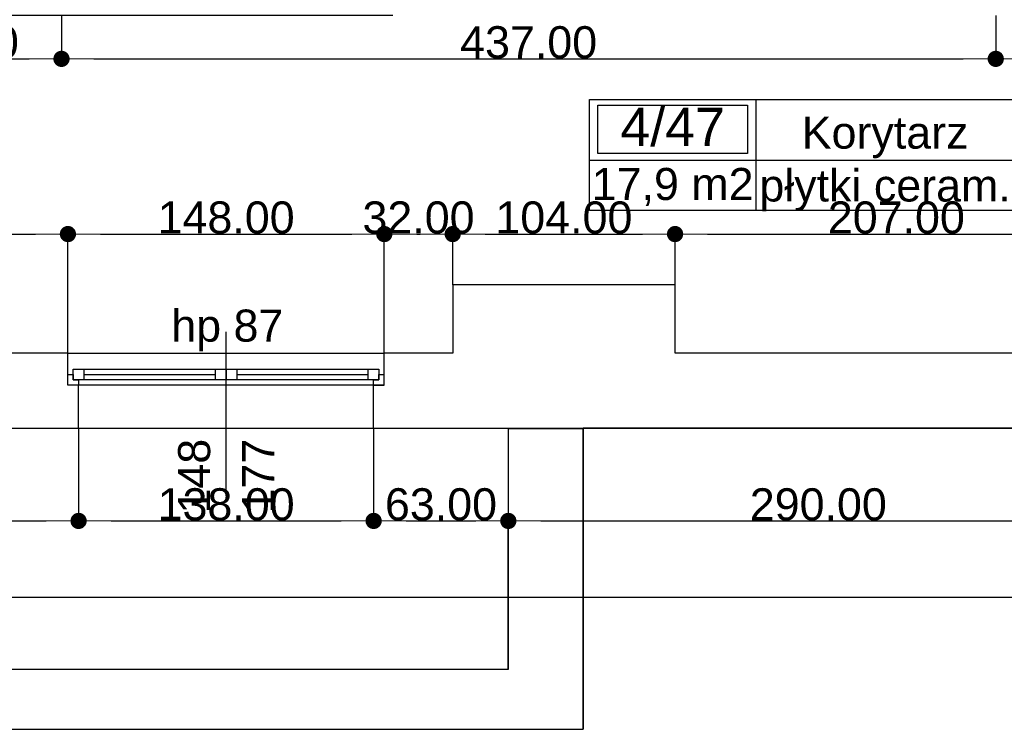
# Model space of a CAD drawing. Header units: millimetres. Extents: x -175445 to -20415, y -559200 to 231527.
# Tile 113 of 256: x -99164 to -94558, y -180731 to -177409. Entities that reach past the tile are written whole.
import ezdxf
from ezdxf.enums import TextEntityAlignment as Align

# ---------------------------------------------------------------- set-up
doc = ezdxf.new("R2010")
doc.units = ezdxf.units.MM
doc.header["$MEASUREMENT"] = 0
doc.linetypes.add('Wipeout_Contour', pattern=[1000, 0, -1000])
for name, color, linetype in [('Obiekt', 7, 'Continuous'), ('Okno', 7, 'Continuous'), ('Strefa', 7, 'Continuous'), ('Strop', 7, 'Continuous'), ('Słup', 7, 'Continuous'), ('Wymiary', 63, 'Continuous'), ('Ściana', 7, 'Continuous')]:
    doc.layers.add(name, color=color, linetype=linetype)
doc.styles.add('Arial', font='txt')
doc.dimstyles.new('GENERATED_STYLE__1', dxfattribs={"dimtxt": 150, "dimasz": 152, "dimexe": 0.18, "dimexo": 0, "dimgap": 0.09, "dimtad": 1, "dimtih": 1, "dimtoh": 1, "dimlfac": 0.1, "dimzin": 0, "dimdsep": 46, "dimtxsty": 'Arial', "dimblk": 'ARROWHEAD_11', "dimblk1": 'ARROWHEAD_11', "dimblk2": 'ARROWHEAD_11', "dimcen": 0.09, "dimclrd": 114, "dimclre": 114, "dimclrt": 114, "dimazin": 0, "dimtfac": 1, "dimtdec": 4, "dimtmove": 0, "dimatfit": 3, "dimfxl": 1, "dimtolj": 1, "dimtzin": 0, "dimarcsym": 0})
doc.dimstyles.new('GENERATED_STYLE__2', dxfattribs={"dimtxt": 150, "dimasz": 152, "dimexe": 0.18, "dimexo": 0, "dimgap": 0.09, "dimtad": 1, "dimlfac": 0.1, "dimzin": 0, "dimdsep": 46, "dimtxsty": 'Arial', "dimblk": 'ARROWHEAD_11', "dimblk1": 'ARROWHEAD_11', "dimblk2": 'ARROWHEAD_11', "dimcen": 0.09, "dimclrd": 114, "dimclre": 114, "dimclrt": 114, "dimazin": 0, "dimtfac": 1, "dimtdec": 4, "dimtmove": 0, "dimatfit": 3, "dimfxl": 1, "dimtolj": 1, "dimtzin": 0, "dimarcsym": 0})

# ---------------------------------------------------------------- blocks, each defined once
blk = doc.blocks.new('Korytarz_4_47_47', base_point=(-95719.8, 17303.7))
at = {"layer": 'Strefa'}
for p, q in [((-96498.9, 17586.5), (-94511.7, 17586.5)), ((-96498.9, 17068), (-96498.9, 17586.5)), ((-96459.9, 17560.6), (-95758.8, 17560.6)), ((-96459.9, 17334.3), (-96459.9, 17560.6)), ((-95758.8, 17560.6), (-95758.8, 17334.3)), ((-95719.8, 17586.5), (-95719.8, 17068)), ((-94511.7, 17586.5), (-94511.7, 17068)), ((-95758.8, 17334.3), (-96459.9, 17334.3)), ((-96498.9, 17303.7), (-94511.7, 17303.7)), ((-94511.7, 17068), (-96498.9, 17068))]:
    blk.add_line(p, q, dxfattribs=at)
at = {"layer": 'Strefa', "style": 'Arial'}
for tag, height, p in [('ROOM_NUMBER', 180, (-96109.3, 17458.6)), ('ROOM_NAME', 150, (-95115.7, 17432.1)), ('floor_f', 150, (-95115.7, 17184.6)), ('ROOM_CALC_AREA', 150, (-96109.3, 17191.6))]:
    blk.add_attdef(tag, text='', height=height, dxfattribs=at).set_placement(p, align=Align.MIDDLE_CENTER)
blk = doc.blocks.new('ARROWHEAD_11')
at = {"color": 0, "linetype": 'Continuous', "lineweight": 0}
blk.add_line((0, 0), (-1, 0), dxfattribs=at)
at = {"color": 0, "linetype": 'Continuous', "lineweight": 0, "const_width": 0.25, "flags": 128}
blk.add_lwpolyline([(-0.125, 0, 1), (0.125, 0, 1)], format="xyb", close=True, dxfattribs=at)
blk = doc.blocks.new('*D1124')
at = {"layer": 'Defpoints', "color": 0}
for p in [(-101258, -169610.6), (-98938, -178412.8), (-98938, -178970.6)]:
    blk.add_point(p, dxfattribs=at)
at = {"layer": 'Wymiary', "color": 114, "lineweight": -2}
for p, q in [((-101258, -169610.6), (-101258, -178412.9)), ((-101106, -178412.8), (-99090, -178412.8)), ((-98938, -178970.6), (-98938, -178412.6))]:
    blk.add_line(p, q, dxfattribs=at)
at = {"layer": 'Wymiary', "color": 114, "lineweight": -2, "xscale": 152, "yscale": 152, "zscale": 152, "rotation": 180}
blk.add_blockref('ARROWHEAD_11', (-101258, -178412.8), dxfattribs=at)
at = {"layer": 'Wymiary', "color": 114, "lineweight": -2, "xscale": 152, "yscale": 152, "zscale": 152}
blk.add_blockref('ARROWHEAD_11', (-98938, -178412.8), dxfattribs=at)
at = {"layer": 'Wymiary', "color": 114, "lineweight": 13, "insert": (-99984.2, -178336), "char_height": 150, "attachment_point": 5, "style": 'Arial'}
blk.add_mtext('\\A1;232.00', dxfattribs=at)
blk = doc.blocks.new('*D1125')
at = {"layer": 'Defpoints', "color": 0}
for p in [(-97458, -178412.8), (-98938, -178970.6), (-97458, -178970.6)]:
    blk.add_point(p, dxfattribs=at)
at = {"layer": 'Wymiary', "color": 114, "lineweight": -2}
for p, q in [((-98938, -178970.6), (-98938, -178412.6)), ((-98786, -178412.8), (-97610, -178412.8)), ((-97458, -178970.6), (-97458, -178412.6))]:
    blk.add_line(p, q, dxfattribs=at)
at = {"layer": 'Wymiary', "color": 114, "lineweight": -2, "xscale": 152, "yscale": 152, "zscale": 152, "rotation": 180}
blk.add_blockref('ARROWHEAD_11', (-98938, -178412.8), dxfattribs=at)
at = {"layer": 'Wymiary', "color": 114, "lineweight": -2, "xscale": 152, "yscale": 152, "zscale": 152}
blk.add_blockref('ARROWHEAD_11', (-97458, -178412.8), dxfattribs=at)
at = {"layer": 'Wymiary', "color": 114, "lineweight": 13, "insert": (-98198, -178336.1), "char_height": 150, "attachment_point": 5, "style": 'Arial'}
blk.add_mtext('\\A1;148.00', dxfattribs=at)
blk = doc.blocks.new('*D1126')
at = {"layer": 'Defpoints', "color": 0}
for p in [(-97138, -178412.8), (-97138, -178650.6), (-97458, -178970.6)]:
    blk.add_point(p, dxfattribs=at)
at = {"layer": 'Wymiary', "color": 114, "lineweight": -2}
for p, q in [((-97458, -178970.6), (-97458, -178412.6)), ((-97306, -178412.8), (-97290, -178412.8)), ((-97138, -178650.6), (-97138, -178412.6))]:
    blk.add_line(p, q, dxfattribs=at)
at = {"layer": 'Wymiary', "color": 114, "lineweight": -2, "xscale": 152, "yscale": 152, "zscale": 152, "rotation": 180}
blk.add_blockref('ARROWHEAD_11', (-97458, -178412.8), dxfattribs=at)
at = {"layer": 'Wymiary', "color": 114, "lineweight": -2, "xscale": 152, "yscale": 152, "zscale": 152}
blk.add_blockref('ARROWHEAD_11', (-97138, -178412.8), dxfattribs=at)
at = {"layer": 'Wymiary', "color": 114, "lineweight": 13, "insert": (-97298, -178336), "char_height": 150, "attachment_point": 5, "style": 'Arial'}
blk.add_mtext('\\A1;32.00', dxfattribs=at)
blk = doc.blocks.new('*D1127')
at = {"layer": 'Defpoints', "color": 0}
for p in [(-96098, -178412.8), (-97138, -178650.6), (-96098, -178650.6)]:
    blk.add_point(p, dxfattribs=at)
at = {"layer": 'Wymiary', "color": 114, "lineweight": -2}
for p, q in [((-97138, -178650.6), (-97138, -178412.6)), ((-96986, -178412.8), (-96250, -178412.8)), ((-96098, -178650.6), (-96098, -178412.6))]:
    blk.add_line(p, q, dxfattribs=at)
at = {"layer": 'Wymiary', "color": 114, "lineweight": -2, "xscale": 152, "yscale": 152, "zscale": 152, "rotation": 180}
blk.add_blockref('ARROWHEAD_11', (-97138, -178412.8), dxfattribs=at)
at = {"layer": 'Wymiary', "color": 114, "lineweight": -2, "xscale": 152, "yscale": 152, "zscale": 152}
blk.add_blockref('ARROWHEAD_11', (-96098, -178412.8), dxfattribs=at)
at = {"layer": 'Wymiary', "color": 114, "lineweight": 13, "insert": (-96618, -178336.1), "char_height": 150, "attachment_point": 5, "style": 'Arial'}
blk.add_mtext('\\A1;104.00', dxfattribs=at)
blk = doc.blocks.new('*D1128')
at = {"layer": 'Defpoints', "color": 0}
for p in [(-94028, -178412.8), (-96098, -178650.6), (-94028, -178970.6)]:
    blk.add_point(p, dxfattribs=at)
at = {"layer": 'Wymiary', "color": 114, "lineweight": -2}
for p, q in [((-96098, -178650.6), (-96098, -178412.6)), ((-95946, -178412.8), (-94180, -178412.8)), ((-94028, -178970.6), (-94028, -178412.6))]:
    blk.add_line(p, q, dxfattribs=at)
at = {"layer": 'Wymiary', "color": 114, "lineweight": -2, "xscale": 152, "yscale": 152, "zscale": 152, "rotation": 180}
blk.add_blockref('ARROWHEAD_11', (-96098, -178412.8), dxfattribs=at)
at = {"layer": 'Wymiary', "color": 114, "lineweight": -2, "xscale": 152, "yscale": 152, "zscale": 152}
blk.add_blockref('ARROWHEAD_11', (-94028, -178412.8), dxfattribs=at)
at = {"layer": 'Wymiary', "color": 114, "lineweight": 13, "insert": (-95063, -178336.1), "char_height": 150, "attachment_point": 5, "style": 'Arial'}
blk.add_mtext('\\A1;207.00', dxfattribs=at)
blk = doc.blocks.new('*D1447')
at = {"layer": 'Defpoints', "color": 0}
for p in [(-100008, -177390.6), (-98968, -177390.6), (-98968, -177592.8)]:
    blk.add_point(p, dxfattribs=at)
at = {"layer": 'Wymiary', "color": 114, "lineweight": -2}
for p, q in [((-100008, -177390.6), (-100008, -177593)), ((-98968, -177390.6), (-98968, -177593)), ((-99856, -177592.8), (-99120, -177592.8))]:
    blk.add_line(p, q, dxfattribs=at)
at = {"layer": 'Wymiary', "color": 114, "lineweight": -2, "xscale": 152, "yscale": 152, "zscale": 152, "rotation": 180}
blk.add_blockref('ARROWHEAD_11', (-100008, -177592.8), dxfattribs=at)
at = {"layer": 'Wymiary', "color": 114, "lineweight": -2, "xscale": 152, "yscale": 152, "zscale": 152}
blk.add_blockref('ARROWHEAD_11', (-98968, -177592.8), dxfattribs=at)
at = {"layer": 'Wymiary', "color": 114, "lineweight": 13, "insert": (-99488, -177516.1), "char_height": 150, "attachment_point": 5, "style": 'Arial'}
blk.add_mtext('\\A1;104.00', dxfattribs=at)
blk = doc.blocks.new('*D1448')
at = {"layer": 'Defpoints', "color": 0}
for p in [(-98968, -177390.6), (-94598, -177390.6), (-94598, -177592.8)]:
    blk.add_point(p, dxfattribs=at)
at = {"layer": 'Wymiary', "color": 114, "lineweight": -2}
for p, q in [((-98968, -177390.6), (-98968, -177593)), ((-94598, -177390.6), (-94598, -177593)), ((-98816, -177592.8), (-94750, -177592.8))]:
    blk.add_line(p, q, dxfattribs=at)
at = {"layer": 'Wymiary', "color": 114, "lineweight": -2, "xscale": 152, "yscale": 152, "zscale": 152, "rotation": 180}
blk.add_blockref('ARROWHEAD_11', (-98968, -177592.8), dxfattribs=at)
at = {"layer": 'Wymiary', "color": 114, "lineweight": -2, "xscale": 152, "yscale": 152, "zscale": 152}
blk.add_blockref('ARROWHEAD_11', (-94598, -177592.8), dxfattribs=at)
at = {"layer": 'Wymiary', "color": 114, "lineweight": 13, "insert": (-96783, -177516), "char_height": 150, "attachment_point": 5, "style": 'Arial'}
blk.add_mtext('\\A1;437.00', dxfattribs=at)
blk = doc.blocks.new('*D1449')
at = {"layer": 'Defpoints', "color": 0}
for p in [(-94598, -177390.6), (-93558, -177390.6), (-93558, -177592.8)]:
    blk.add_point(p, dxfattribs=at)
at = {"layer": 'Wymiary', "color": 114, "lineweight": -2}
for p, q in [((-94598, -177390.6), (-94598, -177593)), ((-93558, -177390.6), (-93558, -177593)), ((-94446, -177592.8), (-93710, -177592.8))]:
    blk.add_line(p, q, dxfattribs=at)
at = {"layer": 'Wymiary', "color": 114, "lineweight": -2, "xscale": 152, "yscale": 152, "zscale": 152, "rotation": 180}
blk.add_blockref('ARROWHEAD_11', (-94598, -177592.8), dxfattribs=at)
at = {"layer": 'Wymiary', "color": 114, "lineweight": -2, "xscale": 152, "yscale": 152, "zscale": 152}
blk.add_blockref('ARROWHEAD_11', (-93558, -177592.8), dxfattribs=at)
at = {"layer": 'Wymiary', "color": 114, "lineweight": 13, "insert": (-94078, -177516.1), "char_height": 150, "attachment_point": 5, "style": 'Arial'}
blk.add_mtext('\\A1;104.00', dxfattribs=at)
blk = doc.blocks.new('*D1462')
at = {"layer": 'Defpoints', "color": 0}
for p in [(-101025.4, -177390.6), (-97418, -177390.6), (-101258, -178970.6)]:
    blk.add_point(p, dxfattribs=at)
at = {"layer": 'Wymiary', "color": 114, "lineweight": -2}
for p, q in [((-97418, -177390.6), (-101025.6, -177390.6)), ((-101025.4, -177542.6), (-101025.4, -177876.5)), ((-101025.4, -178818.6), (-101025.4, -178484.8)), ((-101258, -178970.6), (-101025.2, -178970.6))]:
    blk.add_line(p, q, dxfattribs=at)
at = {"layer": 'Wymiary', "color": 114, "lineweight": -2, "xscale": 152, "yscale": 152, "zscale": 152}
for p, rotation in [((-101025.4, -177390.6), 90), ((-101025.4, -178970.6), 270)]:
    blk.add_blockref('ARROWHEAD_11', p, dxfattribs=dict(at, rotation=rotation))
at = {"layer": 'Wymiary', "color": 114, "lineweight": 13, "insert": (-101025.4, -178180.6), "char_height": 150, "attachment_point": 5, "rotation": 90, "style": 'Arial'}
blk.add_mtext('\\A1;158.00', dxfattribs=at)
blk = doc.blocks.new('*D1463')
at = {"layer": 'Defpoints', "color": 0}
for p in [(-101258, -177390.6), (-101178.7, -177390.6), (-97418, -177390.6)]:
    blk.add_point(p, dxfattribs=at)
at = {"layer": 'Wymiary', "color": 114, "lineweight": -2}
for p, q in [((-101178.7, -177238.6), (-101102.1, -177086.6)), ((-101258, -177390.6), (-101178.6, -177390.6)), ((-97418, -177390.6), (-101178.9, -177390.6)), ((-101178.7, -177390.6), (-101178.7, -177390.6)), ((-101178.7, -177542.6), (-101178.7, -177694.6))]:
    blk.add_line(p, q, dxfattribs=at)
at = {"layer": 'Wymiary', "color": 114, "lineweight": -2, "xscale": 152, "yscale": 152, "zscale": 152}
for rotation in [270, 90]:
    blk.add_blockref('ARROWHEAD_11', (-101178.7, -177390.6), dxfattribs=dict(at, rotation=rotation))
at = {"layer": 'Wymiary', "color": 114, "lineweight": 13, "insert": (-101102.1, -177010), "char_height": 150, "attachment_point": 5, "rotation": 90, "style": 'Arial'}
blk.add_mtext('\\A1;0.00', dxfattribs=at)
blk = doc.blocks.new('*D1725')
at = {"layer": 'Defpoints', "color": 0}
for p in [(-101978, -179320.6), (-98888, -179320.6), (-98888, -179755.3)]:
    blk.add_point(p, dxfattribs=at)
at = {"layer": 'Wymiary', "color": 114, "lineweight": -2}
for p, q in [((-101978, -179320.6), (-101978, -179755.4)), ((-98888, -179320.6), (-98888, -179755.4)), ((-101826, -179755.3), (-99040, -179755.3))]:
    blk.add_line(p, q, dxfattribs=at)
at = {"layer": 'Wymiary', "color": 114, "lineweight": -2, "xscale": 152, "yscale": 152, "zscale": 152, "rotation": 180}
blk.add_blockref('ARROWHEAD_11', (-101978, -179755.3), dxfattribs=at)
at = {"layer": 'Wymiary', "color": 114, "lineweight": -2, "xscale": 152, "yscale": 152, "zscale": 152}
blk.add_blockref('ARROWHEAD_11', (-98888, -179755.3), dxfattribs=at)
at = {"layer": 'Wymiary', "color": 114, "lineweight": 13, "insert": (-100433, -179678.5), "char_height": 150, "attachment_point": 5, "style": 'Arial'}
blk.add_mtext('\\A1;309.00', dxfattribs=at)
blk = doc.blocks.new('*D1726')
at = {"layer": 'Defpoints', "color": 0}
for p in [(-98888, -179320.6), (-97508, -179320.6), (-97508, -179755.3)]:
    blk.add_point(p, dxfattribs=at)
at = {"layer": 'Wymiary', "color": 114, "lineweight": -2}
for p, q in [((-98888, -179320.6), (-98888, -179755.4)), ((-97508, -179320.6), (-97508, -179755.4)), ((-98736, -179755.3), (-97660, -179755.3))]:
    blk.add_line(p, q, dxfattribs=at)
at = {"layer": 'Wymiary', "color": 114, "lineweight": -2, "xscale": 152, "yscale": 152, "zscale": 152, "rotation": 180}
blk.add_blockref('ARROWHEAD_11', (-98888, -179755.3), dxfattribs=at)
at = {"layer": 'Wymiary', "color": 114, "lineweight": -2, "xscale": 152, "yscale": 152, "zscale": 152}
blk.add_blockref('ARROWHEAD_11', (-97508, -179755.3), dxfattribs=at)
at = {"layer": 'Wymiary', "color": 114, "lineweight": 13, "insert": (-98198, -179678.5), "char_height": 150, "attachment_point": 5, "style": 'Arial'}
blk.add_mtext('\\A1;138.00', dxfattribs=at)
blk = doc.blocks.new('*D1727')
at = {"layer": 'Defpoints', "color": 0}
for p in [(-97508, -179320.6), (-96878, -179755.3), (-96878, -180450.6)]:
    blk.add_point(p, dxfattribs=at)
at = {"layer": 'Wymiary', "color": 114, "lineweight": -2}
for p, q in [((-97508, -179320.6), (-97508, -179755.4)), ((-97356, -179755.3), (-97030, -179755.3)), ((-96878, -180450.6), (-96878, -179755.1))]:
    blk.add_line(p, q, dxfattribs=at)
at = {"layer": 'Wymiary', "color": 114, "lineweight": -2, "xscale": 152, "yscale": 152, "zscale": 152, "rotation": 180}
blk.add_blockref('ARROWHEAD_11', (-97508, -179755.3), dxfattribs=at)
at = {"layer": 'Wymiary', "color": 114, "lineweight": -2, "xscale": 152, "yscale": 152, "zscale": 152}
blk.add_blockref('ARROWHEAD_11', (-96878, -179755.3), dxfattribs=at)
at = {"layer": 'Wymiary', "color": 114, "lineweight": 13, "insert": (-97193, -179678.5), "char_height": 150, "attachment_point": 5, "style": 'Arial'}
blk.add_mtext('\\A1;63.00', dxfattribs=at)
blk = doc.blocks.new('*D1728')
at = {"layer": 'Defpoints', "color": 0}
for p in [(-93978, -179320.6), (-93978, -179755.3), (-96878, -180450.6)]:
    blk.add_point(p, dxfattribs=at)
at = {"layer": 'Wymiary', "color": 114, "lineweight": -2}
for p, q in [((-93978, -179320.6), (-93978, -179755.4)), ((-96878, -180450.6), (-96878, -179755.1)), ((-96726, -179755.3), (-94130, -179755.3))]:
    blk.add_line(p, q, dxfattribs=at)
at = {"layer": 'Wymiary', "color": 114, "lineweight": -2, "xscale": 152, "yscale": 152, "zscale": 152, "rotation": 180}
blk.add_blockref('ARROWHEAD_11', (-96878, -179755.3), dxfattribs=at)
at = {"layer": 'Wymiary', "color": 114, "lineweight": -2, "xscale": 152, "yscale": 152, "zscale": 152}
blk.add_blockref('ARROWHEAD_11', (-93978, -179755.3), dxfattribs=at)
at = {"layer": 'Wymiary', "color": 114, "lineweight": 13, "insert": (-95428, -179678.6), "char_height": 150, "attachment_point": 5, "style": 'Arial'}
blk.add_mtext('\\A1;290.00', dxfattribs=at)
blk = doc.blocks.new('*D1735')
at = {"layer": 'Defpoints', "color": 0}
for p in [(-67558, -174460.7), (-67558, -180112.2), (-140258, -180730.6)]:
    blk.add_point(p, dxfattribs=at)
at = {"layer": 'Wymiary', "color": 114, "lineweight": -2}
for p, q in [((-67558, -174460.7), (-67558, -180112.4)), ((-140258, -180730.6), (-140258, -180112)), ((-140106, -180112.2), (-67710, -180112.2))]:
    blk.add_line(p, q, dxfattribs=at)
at = {"layer": 'Wymiary', "color": 114, "lineweight": -2, "xscale": 152, "yscale": 152, "zscale": 152, "rotation": 180}
blk.add_blockref('ARROWHEAD_11', (-140258, -180112.2), dxfattribs=at)
at = {"layer": 'Wymiary', "color": 114, "lineweight": -2, "xscale": 152, "yscale": 152, "zscale": 152}
blk.add_blockref('ARROWHEAD_11', (-67558, -180112.2), dxfattribs=at)
at = {"layer": 'Wymiary', "color": 114, "lineweight": 13, "insert": (-103908, -180035.5), "char_height": 150, "attachment_point": 5, "style": 'Arial'}
blk.add_mtext('\\A1;7270.01', dxfattribs=at)

msp = doc.modelspace()

# ---------------------------------------------------------------- linework, layer by layer
at = {"layer": 'Obiekt'}
msp.add_line((-98198.019, -179620.636), (-98198.019, -178870.636), dxfattribs=at)
at = {"layer": 'Okno'}
for p, q in [((-98938.019, -178970.636), (-97458.019, -178970.636)), ((-98913.019, -179045.636), (-98863.019, -179045.636)), ((-98913.019, -179095.636), (-98913.019, -179045.636)), ((-98863.019, -179045.636), (-98248.019, -179045.636)), ((-98863.019, -179045.636), (-98863.019, -179095.636)), ((-98863.019, -179045.636), (-98248.019, -179045.636)), ((-98248.019, -179095.636), (-98248.019, -179045.636)), ((-98248.019, -179045.636), (-98198.019, -179045.636)), ((-98198.019, -179045.636), (-98198.019, -179095.636)), ((-98198.019, -179045.636), (-98148.019, -179045.636)), ((-98198.019, -179095.636), (-98198.019, -179045.636)), ((-98148.019, -179045.636), (-97533.019, -179045.636)), ((-98148.019, -179045.636), (-98148.019, -179095.636)), ((-98148.019, -179045.636), (-97533.019, -179045.636)), ((-97533.019, -179095.636), (-97533.019, -179045.636)), ((-97533.019, -179045.636), (-97483.019, -179045.636)), ((-97483.019, -179045.636), (-97483.019, -179095.636)), ((-98938.019, -179070.636), (-98913.019, -179070.636)), ((-98938.019, -179120.636), (-98938.019, -179070.636)), ((-98913.019, -179070.636), (-98913.019, -179095.636)), ((-98913.019, -179095.636), (-98888.019, -179095.636)), ((-98863.019, -179095.636), (-98913.019, -179095.636)), ((-98888.019, -179095.636), (-98888.019, -179120.636)), ((-98863.019, -179070.636), (-98248.019, -179070.636)), ((-98248.019, -179095.636), (-98863.019, -179095.636)), ((-98198.019, -179095.636), (-98248.019, -179095.636)), ((-98148.019, -179095.636), (-98198.019, -179095.636)), ((-98148.019, -179070.636), (-97533.019, -179070.636)), ((-97533.019, -179095.636), (-98148.019, -179095.636)), ((-97483.019, -179095.636), (-97533.019, -179095.636)), ((-97508.019, -179120.636), (-97508.019, -179095.636)), ((-97508.019, -179095.636), (-97483.019, -179095.636)), ((-97483.019, -179095.636), (-97483.019, -179070.636)), ((-97483.019, -179070.636), (-97458.019, -179070.636)), ((-97458.019, -179120.636), (-97458.019, -179070.636)), ((-98888.019, -179120.636), (-98938.019, -179120.636)), ((-98888.019, -179120.636), (-98938.019, -179120.636)), ((-98198.019, -179120.636), (-98888.019, -179120.636)), ((-97508.019, -179120.636), (-98198.019, -179120.636)), ((-97458.019, -179120.636), (-97508.019, -179120.636)), ((-97508.019, -179120.636), (-97458.019, -179120.636)), ((-98888.019, -179320.636), (-97508.019, -179320.636))]:
    msp.add_line(p, q, dxfattribs=at)
at = {"layer": 'Strop', "flags": 128}
msp.add_lwpolyline([(-114963.364, -152484.434, -0.034913), (-97147.904, -156667.71, -0.03139835), (-83179.127, -161981.022, -0.00358934), (-81600.813, -162721.346, -0.01554929), (-75154.286, -166178.424, -0.0168287), (-67557.968, -170885.339), (-67557.968, -174624.675), (-74808.018, -174624.675), (-74808.018, -179320.636), (-96528.019, -179320.636), (-96528.019, -180730.636), (-140258.019, -180730.636)], format="xyb", dxfattribs=at)
at = {"layer": 'Słup'}
for p, q in [((-97138.019, -178650.636), (-97138.019, -178970.636)), ((-96098.019, -178650.636), (-97138.019, -178650.636)), ((-96098.019, -178970.636), (-96098.019, -178650.636))]:
    msp.add_line(p, q, dxfattribs=at)
at = {"layer": 'Ściana'}
for p, q in [((-98938.019, -179070.636), (-98938.019, -178970.636)), ((-97458.019, -179070.636), (-97458.019, -178970.636)), ((-98938.019, -179120.636), (-98938.019, -179070.636)), ((-97458.019, -179120.636), (-97458.019, -179070.636)), ((-98888.019, -179120.636), (-98938.019, -179120.636)), ((-98888.019, -179320.636), (-98888.019, -179120.636)), ((-97508.019, -179320.636), (-97508.019, -179120.636)), ((-97508.019, -179120.636), (-97458.019, -179120.636))]:
    msp.add_line(p, q, dxfattribs=at)
at = {"layer": 'Ściana', "flags": 128}
for points in [[(-98938.019, -178970.636), (-101258.019, -178970.636)], [(-97138.019, -178970.636), (-97458.019, -178970.636)], [(-94028.019, -178970.636), (-96098.019, -178970.636)], [(-101978.019, -179320.636), (-98888.019, -179320.636)], [(-97508.019, -179320.636), (-93978.019, -179320.636)]]:
    msp.add_lwpolyline(points, dxfattribs=at)

# ---------------------------------------------------------------- block references
at = {"layer": 'Strefa'}
ref = msp.add_blockref('Korytarz_4_47_47', (-95719.819, -178066.272), dxfattribs=at)
ref.add_attrib('ROOM_NAME', 'Korytarz', dxfattribs={"color": 7, "height": 150, "style": 'Arial'}).set_placement((-95115.735, -177937.872), align=Align.MIDDLE_CENTER)
ref.add_attrib('ROOM_NUMBER', '4/47', dxfattribs={"color": 7, "height": 180, "style": 'Arial'}).set_placement((-96109.339, -177911.325), align=Align.MIDDLE_CENTER)
ref.add_attrib('ROOM_CALC_AREA', '17,9 m2', dxfattribs={"color": 7, "height": 150, "style": 'Arial'}).set_placement((-96109.339, -178178.327), align=Align.MIDDLE_CENTER)
ref.add_attrib('floor_f', 'płytki ceram.', dxfattribs={"color": 7, "height": 150, "style": 'Arial'}).set_placement((-95115.735, -178185.372), align=Align.MIDDLE_CENTER)

# ---------------------------------------------------------------- texts
at = {"layer": 'Obiekt', "insert": (-98454.476, -178961.47), "char_height": 150, "attachment_point": 7, "style": 'Arial'}
msp.add_mtext('\\A1;{\\fArial|b0|i0|c238|p38;hp 87}', dxfattribs=at)
at = {"layer": 'Obiekt', "char_height": 150, "attachment_point": 7, "rotation": 90, "style": 'Arial'}
for s, insert in [('\\A1;{\\fArial|b0|i0|c238|p38;148}', (-98270.55, -179720.636)), ('\\A1;{\\fArial|b0|i0|c238|p38;177}', (-97973.019, -179720.636))]:
    msp.add_mtext(s, dxfattribs=dict(at, insert=insert))

# ---------------------------------------------------------------- dimensions: what is measured, and where the dimension line sits
at = {"layer": 'Wymiary', "lineweight": 13}
for base, p1, p2, picture, middle in [((-98938.019, -178412.768), (-101258.019, -169610.636), (-98938.019, -178970.636), '*D1124', (-99984.19, -178412.768)), ((-98968.019, -177592.777), (-100008.019, -177390.636), (-98968.019, -177390.636), '*D1447', (-99488.019, -177592.777)), ((-94598.019, -177592.777), (-98968.019, -177390.636), (-94598.019, -177390.636), '*D1448', (-96783.019, -177592.777)), ((-93558.019, -177592.777), (-94598.019, -177390.636), (-93558.019, -177390.636), '*D1449', (-94078.019, -177592.777)), ((-97458.019, -178412.768), (-98938.019, -178970.636), (-97458.019, -178970.636), '*D1125', (-98198.019, -178412.768)), ((-97138.019, -178412.768), (-97458.019, -178970.636), (-97138.019, -178650.636), '*D1126', (-97298.019, -178412.768)), ((-96098.019, -178412.768), (-97138.019, -178650.636), (-96098.019, -178650.636), '*D1127', (-96618.019, -178412.768)), ((-94028.019, -178412.768), (-96098.019, -178650.636), (-94028.019, -178970.636), '*D1128', (-95063.019, -178412.768)), ((-98888.019, -179755.251), (-101978.019, -179320.636), (-98888.019, -179320.636), '*D1725', (-100433.019, -179755.251)), ((-97508.019, -179755.251), (-98888.019, -179320.636), (-97508.019, -179320.636), '*D1726', (-98198.019, -179755.251))]:
    dim = msp.add_linear_dim(base=base, p1=p1, p2=p2, dimstyle='GENERATED_STYLE__1', dxfattribs=at)
    dim.commit()
    dim.dimension.update_dxf_attribs({"geometry": picture, "text_midpoint": middle, "dimtype": 160})
for base, p1, p2, picture, middle in [((-101178.73432347, -177390.635763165), (-97418.018741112, -177390.635763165), (-101258.018741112, -177390.635763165), '*D1463', (-101102.058375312, -177009.959815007)), ((-101025.382, -177390.636), (-101258.019, -178970.636), (-97418.019, -177390.636), '*D1462', (-101025.382, -178180.636))]:
    dim = msp.add_linear_dim(base=base, p1=p1, p2=p2, angle=90, dimstyle='GENERATED_STYLE__2', dxfattribs=at)
    dim.commit()
    dim.dimension.update_dxf_attribs({"geometry": picture, "text_midpoint": middle, "dimtype": 160, "text_rotation": 90})

# ---------------------------------------------------------------- next in the draw order: wipeouts: each hides what was drawn before it
at = {"linetype": 'Wipeout_Contour', "lineweight": 0, "ltscale": 391702.444646}
msp.add_wipeout([(-96878.019, -179323.839), (-96878.019, -180450.636), (-96528.019, -180730.636), (-96528.019, -179323.839)], dxfattribs=at).dxf.layer = 'Ściana'

# ---------------------------------------------------------------- next in the draw order: linework, layer by layer
at = {"layer": 'Ściana', "flags": 128}
for points in [[(-96878.019, -179323.839), (-96878.019, -180450.636)], [(-96528.019, -179323.839), (-96878.019, -179323.839)], [(-96528.019, -180730.636), (-96528.019, -179323.839)]]:
    msp.add_lwpolyline(points, dxfattribs=at)

# ---------------------------------------------------------------- next in the draw order: wipeouts: each hides what was drawn before it
at = {"linetype": 'Wipeout_Contour', "lineweight": 0, "ltscale": 477383.047514}
msp.add_wipeout([(-96878.019, -180450.636), (-139918.019, -180450.636), (-140258.019, -180730.636), (-96528.019, -180730.636)], dxfattribs=at).dxf.layer = 'Ściana'

# ---------------------------------------------------------------- next in the draw order: linework, layer by layer
at = {"layer": 'Ściana', "flags": 128}
for points in [[(-96878.019, -180450.636), (-140258.019, -180450.636)], [(-140258.019, -180730.636), (-96528.019, -180730.636)]]:
    msp.add_lwpolyline(points, dxfattribs=at)

# ---------------------------------------------------------------- next in the draw order: dimensions: what is measured, and where the dimension line sits
at = {"layer": 'Wymiary', "lineweight": 13}
for base, p1, p2, picture, middle in [((-67557.968, -180112.207), (-140258.019, -180730.636), (-67557.968, -174460.715), '*D1735', (-103907.994, -180112.207)), ((-96878.019, -179755.251), (-97508.019, -179320.636), (-96878.019, -180450.636), '*D1727', (-97193.019, -179755.251)), ((-93978.019, -179755.251), (-96878.019, -180450.636), (-93978.019, -179320.636), '*D1728', (-95428.019, -179755.251))]:
    dim = msp.add_linear_dim(base=base, p1=p1, p2=p2, dimstyle='GENERATED_STYLE__1', dxfattribs=at)
    dim.commit()
    dim.dimension.update_dxf_attribs({"geometry": picture, "text_midpoint": middle, "dimtype": 160})

doc.saveas('drawing.dxf')
